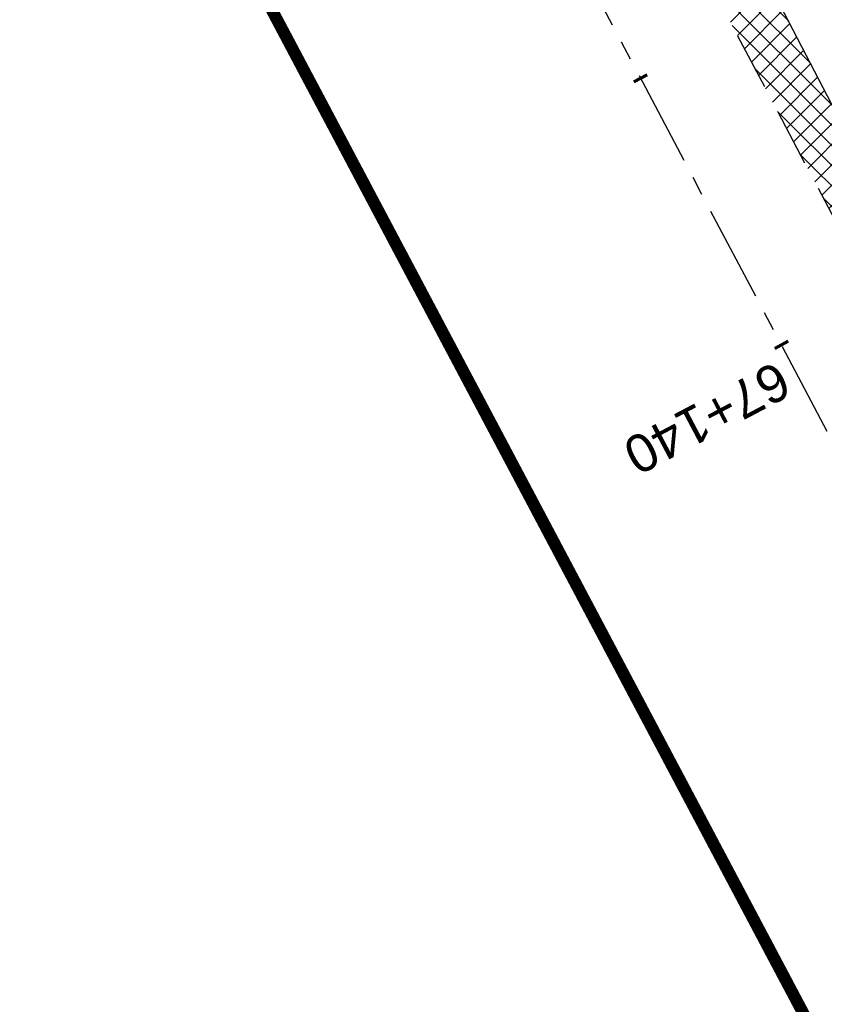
# Model space of a CAD drawing. Header units: metres. Extents: x 7529682 to 7533711, y 5721195 to 5727842.
# Tile 195 of 232: x 7529988 to 7530015, y 5727192 to 5727225. Entities that reach past the tile are written whole.
import ezdxf

# ---------------------------------------------------------------- set-up
doc = ezdxf.new("R2010")
doc.units = ezdxf.units.M
for name, pattern in [('817-dzialki-09-05-04$0$HIDDEN', [0.375, 0.25, -0.125]), ('ACAD_ISO05W100', [33, 24, -3, 0, -3, 0, -3]), ('CENTER', [50.800000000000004, 31.75, -6.35, 6.35, -6.35]), ('HIDDEN', [9.524999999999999, 6.35, -3.175])]:
    doc.linetypes.add(name, pattern=pattern)
for name, color, linetype in [('C-DROGI-SYTUACJA-ETYKIETY', 7, 'Continuous'), ('D-hatch-pobocza', 131, 'Continuous'), ('D-pobocza', 60, 'Continuous')]:
    doc.layers.add(name, color=color, linetype=linetype)
for name, color, linetype, lineweight in [('D-krawędzie', 3, 'Continuous', 30), ('D-oś', 10, 'CENTER', 30), ('D-pas-drogowy', 7, 'ACAD_ISO05W100', 50)]:
    doc.layers.add(name, color=color, linetype=linetype, lineweight=lineweight)
doc.layers.add('D-LR-etap-III', color=7, linetype='817-dzialki-09-05-04$0$HIDDEN', lineweight=50, true_color=0x00008f)
doc.styles.get("Standard").update_dxf_attribs({"font": 'arial.ttf'})

# ---------------------------------------------------------------- blocks, each defined once
blk = doc.blocks.new('AeccTickLine')
at = {"color": 0, "linetype": 'ByBlock', "lineweight": -2}
blk.add_line((0, 1), (-3.673819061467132e-16, -1), dxfattribs=at)

msp = doc.modelspace()

# ---------------------------------------------------------------- hatches: boundary and pattern name
at = {"layer": 'D-hatch-pobocza'}
h = msp.add_hatch(dxfattribs=at)
h.set_pattern_fill('ANSI37', color=256, scale=0.15, style=0)
h.set_pattern_definition([(45, (0, 0), (-0.3367596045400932, 0.3367596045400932), []), (135, (0, 0), (-0.3367596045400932, -0.3367596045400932), [])])
h.paths.add_polyline_path([(7530033.2, 5727187.89), (7530019.74, 5727212.96), (7530009.309999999, 5727233.03), (7529993.271317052, 5727263.708224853), (7529991.73786403, 5727262.451863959), (7530006.701701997, 5727234.141132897), (7530044.198460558, 5727163.133456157), (7530082.890091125, 5727090.20043586), (7530088.410620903, 5727079.7730674), (7530090.482093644, 5727079.127608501), (7530082.53, 5727094.32), (7530071.3, 5727115.82), (7530059.019999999, 5727138.69), (7530045.92, 5727163.31)])

# ---------------------------------------------------------------- linework, layer by layer
at = {"layer": 'D-krawędzie', "linetype": 'HIDDEN', "ltscale": 0.3}
msp.add_lwpolyline([(7529971.475882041, 5727300.786382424), (7530006.701701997, 5727234.141132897), (7530044.198460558, 5727163.133456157), (7530082.890091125, 5727090.20043586), (7530098.687472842, 5727060.36179238), (7530131.997785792, 5726997.210008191), (7530163.821737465, 5726937.096607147), (7530204.081352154, 5726861.012519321), (7530247.819962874, 5726778.438272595), (7530252.219999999, 5726770.26), (7530259.735272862, 5726756.89951491), (7530263.781713, 5726749.286762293), (7530270.196482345, 5726737.095956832), (7530272.433334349, 5726732.818899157), (7530276.00888925, 5726725.597700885), (7530279.7, 5726718.02), (7530284.501430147, 5726708.939695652), (7530291.375516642, 5726695.939652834), (7530296.045865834, 5726687.107244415), (7530304.46414878, 5726671.186868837), (7530316.603827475, 5726648.181421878)], dxfattribs=at)
at = {"layer": 'D-LR-etap-III', "ltscale": 10, "flags": 128}
msp.add_lwpolyline([(7531750.474471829, 5723895.103125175, 0.4, 0.4, 0), (7531750.505, 5723895.13, 0.4, 0.4, 0), (7531682.71, 5724022.92, 0.4, 0.4, 0), (7531619.177023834, 5724147.203692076, 0.4, 0.4, 0), (7531592.308960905, 5724198.48863389, 0.4, 0.4, 0), (7531553.263875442, 5724272.918564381, 0.4, 0.4, 0), (7531504.019999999, 5724366.79, 0.4, 0.4, 0), (7531482.09, 5724407.62, 0.4, 0.4, 0), (7531412.350402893, 5724541.182759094, 0.4, 0.4, 0), (7531388.463669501, 5724586.929768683, 0.4, 0.4, 0), (7531345.12, 5724669.94, 0.4, 0.4, 0), (7531127.66, 5725081.67, 0.4, 0.4, 0), (7531059.253139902, 5725211.040795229, 0.4, 0.4, 0), (7531008.007244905, 5725307.953830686, 0.4, 0.4, 0), (7530964.181635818, 5725390.835555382, 0.4, 0.4, 0), (7530914.557354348, 5725484.683561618, 0.4, 0.4, 0), (7530865.243241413, 5725577.493975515, 0.4, 0.4, 0), (7530840.085257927, 5725624.058651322, 0.4, 0.4, 0), (7530802.559525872, 5725694.924584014, 0.4, 0.4, 0), (7530755.54, 5725787.51, 0.4, 0.4, 0), (7530708.717810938, 5725876.303221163, 0.4, 0.4, 0), (7530695.12, 5725902.09, 0.4, 0.4, 0), (7530642.91397006, 5726001.07839487, 0.4, 0.4, 0), (7530634.934723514, 5726016.146615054, 0.4, 0.4, 0), (7530610.820000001, 5726061.929999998, 0.4, 0.4, 0), (7530610.820000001, 5726061.929999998, 0.4, 0.4, 0), (7530607.21, 5726063.51, 0.4, 0.4, 0), (7530597.42, 5726080.68, 0.4, 0.4, 0), (7530591.16, 5726088.44, 0.4, 0.4, 0), (7530581.28, 5726107.21, 0.4, 0.4, 0), (7530571.29, 5726130.56, 0.4, 0.4, 0), (7530549.554994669, 5726171.527317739, 0.4, 0.4, 0), (7530531.014309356, 5726206.473807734, 0.4, 0.4, 0), (7530516.461208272, 5726236.016618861, 0.4, 0.4, 0), (7530500.798929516, 5726266.141265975, 0.4, 0.4, 0), (7530491.349999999, 5726283.94, 0.4, 0.4, 0), (7530482.4, 5726303.41, 0.4, 0.4, 0), (7530482.4, 5726303.41, 0.4, 0.4, 0), (7530450.41, 5726357.28, 0.4, 0.4, 0), (7530397.759396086, 5726458.499907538, 0.4, 0.4, 0), (7530334.707815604, 5726583.664702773, 0.4, 0.4, 0), (7530303.939274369, 5726645.167943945, 0.4, 0.4, 0), (7530300.509779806, 5726651.777515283, 0.4, 0.4, 0), (7530289.213532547, 5726671.966724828, 0.4, 0.4, 0), (7530281.54, 5726685.57, 0.4, 0.4, 0), (7530261.37085633, 5726724.163374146, 0.4, 0.4, 0), (7530254.03, 5726738.21, 0.4, 0.4, 0), (7530197.219999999, 5726845.06, 0.4, 0.4, 0), (7530194.71, 5726849.15, 0.4, 0.4, 0), (7530195.92, 5726850.75, 0.4, 0.4, 0), (7530170.546669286, 5726892.961489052, 0.4, 0.4, 0), (7530143.174718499, 5726945.065838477, 0.4, 0.4, 0), (7530105.059999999, 5727018.32, 0.4, 0.4, 0), (7530100.059999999, 5727027.16, 0.4, 0.4, 0), (7530062.318670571, 5727099.625398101, 0.4, 0.4, 0), (7530015.378537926, 5727189.420463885, 0.4, 0.4, 0), (7529983.207960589, 5727250.206596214, 0.4, 0.4, 0), (7529953.284293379, 5727306.74720398, 0.4, 0.4, 0), (7529900.67053443, 5727406.15903814, 0.4, 0.4, 0), (7529890.630239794, 5727425.131178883, 0.4, 0.4, 0), (7529875.155383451, 5727454.426350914, 0.4, 0.4, 0), (7529857.560096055, 5727487.787346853, 0.4, 0.4, 0), (7529835.194401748, 5727530.19312405, 0.4, 0.4, 0), (7529811.740544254, 5727574.662079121, 0.4, 0.4, 0), (7529792.101859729, 5727611.922638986, 0.4, 0.4, 0), (7529768.066117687, 5727657.469613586, 0.4, 0.4, 0), (7529755.210566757, 5727682.131373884, 0.4, 0.4, 0), (7529753.309999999, 5727681.13, 0.4, 0.4, 0), (7529739.21, 5727707.77, 0.4, 0.4, 0), (7529735.394745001, 5727711.251990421, 0.4, 0.4, 0), (7529725.42, 5727730.2, 0.4, 0.4, 0), (7529723.55, 5727729.88, 0.4, 0.4, 0), (7529695.566668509, 5727782.932080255, 0.4, 0.4, 0), (7529717.67971874, 5727794.024357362, 0.4, 0.4, 0), (7529736.274870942, 5727758.647400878, 0.4, 0.4, 0), (7529736.274870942, 5727758.647400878, 0.4, 0.4, 0), (7529744.511003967, 5727750.406106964, 0.4, 0.4, 0), (7529744.511003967, 5727750.406106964, 0.4, 0.4, 0), (7529750.282568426, 5727738.549848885, 0.4, 0.4, 0), (7529777.108510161, 5727687.569424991, 0.4, 0.4, 0), (7529796.51537536, 5727651.329932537, 0.4, 0.4, 0), (7529814.937945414, 5727616.793170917, 0.4, 0.4, 0), (7529839.006722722, 5727572.303976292, 0.4, 0.4, 0), (7529860.617626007, 5727532.509108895, 0.4, 0.4, 0), (7529882.348967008, 5727491.504261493, 0.4, 0.4, 0), (7529904.865139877, 5727449.096370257, 0.4, 0.4, 0), (7529920.747384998, 5727418.884773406, 0.4, 0.4, 0), (7529946.676504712, 5727368.547487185, 0.4, 0.4, 0), (7529972.024701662, 5727320.573310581, 0.4, 0.4, 0), (7529987.740014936, 5727290.153392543, 0.4, 0.4, 0), (7529996.497385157, 5727273.661630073, 0.4, 0.4, 0), (7530017.541471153, 5727234.202689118, 0.4, 0.4, 0), (7530033.053657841, 5727204.864166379, 0.4, 0.4, 0), (7530051.622983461, 5727170.222745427, 0.4, 0.4, 0), (7530069.276612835, 5727137.015751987, 0.4, 0.4, 0), (7530089.385386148, 5727097.533639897, 0.4, 0.4, 0), (7530109.712512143, 5727060.746615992, 0.4, 0.4, 0), (7530136.769722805, 5727011.640131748, 0.4, 0.4, 0), (7530162.446686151, 5726962.743777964, 0.4, 0.4, 0), (7530187.674104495, 5726916.992101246, 0.4, 0.4, 0), (7530207.820739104, 5726879.335323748, 0.4, 0.4, 0), (7530230.625609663, 5726834.518686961, 0.4, 0.4, 0), (7530262.288093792, 5726776.61832811, 0.4, 0.4, 0), (7530277.509672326, 5726760.213143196, 0.4, 0.4, 0), (7530286.036865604, 5726744.106684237, 0.4, 0.4, 0), (7530288.097472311, 5726735.884066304, 0.4, 0.4, 0), (7530290.393870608, 5726725.046963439, 0.4, 0.4, 0), (7530296.17664807, 5726713.582980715, 0.4, 0.4, 0), (7530302.726195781, 5726701.18226779, 0.4, 0.4, 0), (7530325.685047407, 5726657.466383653, 0.4, 0.4, 0), (7530343.243978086, 5726623.648592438, 0.4, 0.4, 0), (7530360.229820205, 5726591.746871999, 0.4, 0.4, 0), (7530383.20855044, 5726548.059469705, 0.4, 0.4, 0), (7530406.017875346, 5726503.605514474, 0.4, 0.4, 0), (7530427.464919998, 5726462.620289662, 0.4, 0.4, 0), (7530447.9278544, 5726424.388014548, 0.4, 0.4, 0), (7530471.126878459, 5726379.920667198, 0.4, 0.4, 0), (7530490.501003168, 5726343.033350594, 0.4, 0.4, 0), (7530509.499458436, 5726306.733076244, 0.4, 0.4, 0), (7530529.890269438, 5726267.244072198, 0.4, 0.4, 0), (7530543.852446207, 5726238.990319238, 0.4, 0.4, 0), (7530554.808897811, 5726218.943990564, 0.4, 0.4, 0), (7530559.027108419, 5726212.223286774, 0.4, 0.4, 0), (7530563.060988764, 5726206.409670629, 0.4, 0.4, 0), (7530566.93354971, 5726200.463543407, 0.4, 0.4, 0), (7530569.771022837, 5726194.901501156, 0.4, 0.4, 0), (7530571.47319415, 5726191.282350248, 0.4, 0.4, 0), (7530572.839142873, 5726188.024533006, 0.4, 0.4, 0), (7530575.295071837, 5726182.034664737, 0.4, 0.4, 0), (7530579.736851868, 5726173.306070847, 0.4, 0.4, 0), (7530583.3, 5726167.41, 0.4, 0.4, 0), (7530593.4, 5726163.33, 0.4, 0.4, 0), (7530598.618375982, 5726155.264489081, 0.4, 0.4, 0), (7530608.258304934, 5726140.497132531, 0.4, 0.4, 0), (7530603.269999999, 5726136.83, 0.4, 0.4, 0), (7530606.53, 5726131.84, 0.4, 0.4, 0), (7530604.239057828, 5726124.21679044, 0.4, 0.4, 0), (7530605.847136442, 5726121.630127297, 0.4, 0.4, 0), (7530608.971611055, 5726116.164124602, 0.4, 0.4, 0), (7530618.114293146, 5726097.791111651, 0.4, 0.4, 0), (7530651.213125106, 5726034.959524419, 0.4, 0.4, 0), (7530670.243741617, 5725998.61095082, 0.4, 0.4, 0), (7530698.075474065, 5725945.952624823, 0.4, 0.4, 0), (7530716.505955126, 5725911.3051464, 0.4, 0.4, 0), (7530735.223454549, 5725875.667401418, 0.4, 0.4, 0), (7530752.504235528, 5725842.154920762, 0.4, 0.4, 0), (7530778.310652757, 5725793.501254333, 0.4, 0.4, 0), (7530797.499961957, 5725756.381811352, 0.4, 0.4, 0), (7530812.518974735, 5725728.28874362, 0.4, 0.4, 0), (7530820.039295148, 5725713.160404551, 0.4, 0.4, 0), (7530822.422446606, 5725710.193574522, 0.4, 0.4, 0), (7530833.154893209, 5725688.800634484, 0.4, 0.4, 0), (7530849.629354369, 5725656.158601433, 0.4, 0.4, 0), (7530867.98290276, 5725621.963939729, 0.4, 0.4, 0), (7530872.629809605, 5725612.88760475, 0.4, 0.4, 0), (7530880.354488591, 5725597.594500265, 0.4, 0.4, 0), (7530883.839446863, 5725593.389159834, 0.4, 0.4, 0), (7530891.782113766, 5725587.763349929, 0.4, 0.4, 0), (7530895.038670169, 5725584.280746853, 0.4, 0.4, 0), (7530897.033644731, 5725580.941110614, 0.4, 0.4, 0), (7530900.951646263, 5725579.945856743, 0.4, 0.4, 0), (7530904.80970798, 5725571.977328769, 0.4, 0.4, 0), (7530903.682362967, 5725568.566434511, 0.4, 0.4, 0), (7530908.900614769, 5725558.844845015, 0.4, 0.4, 0), (7530910.252030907, 5725545.671606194, 0.4, 0.4, 0), (7530912.872986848, 5725538.645543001, 0.4, 0.4, 0), (7530945.278171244, 5725478.464284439, 0.4, 0.4, 0), (7530959.692318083, 5725450.24628822, 0.4, 0.4, 0), (7531002.82670893, 5725368.192370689, 0.4, 0.4, 0), (7531044.703532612, 5725290.314293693, 0.4, 0.4, 0), (7531064.098839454, 5725253.212562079, 0.4, 0.4, 0), (7531083.010253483, 5725216.677517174, 0.4, 0.4, 0), (7531113.013137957, 5725158.465613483, 0.4, 0.4, 0), (7531137.364304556, 5725113.07076138, 0.4, 0.4, 0), (7531150.830830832, 5725086.711759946, 0.4, 0.4, 0), (7531159.745663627, 5725076.640848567, 0.4, 0.4, 0), (7531166.309999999, 5725074.58, 0.4, 0.4, 0), (7531172.29, 5725062.58, 0.4, 0.4, 0), (7531170.589828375, 5725055.605912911, 0.4, 0.4, 0), (7531173.732823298, 5725044.080706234, 0.4, 0.4, 0), (7531215.342008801, 5724964.859648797, 0.4, 0.4, 0), (7531238.054496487, 5724921.684649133, 0.4, 0.4, 0), (7531262.389821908, 5724875.282876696, 0.4, 0.4, 0), (7531295.587160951, 5724811.265731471, 0.4, 0.4, 0), (7531348.487908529, 5724712.362812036, 0.4, 0.4, 0), (7531363.740817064, 5724682.68394264, 0.4, 0.4, 0), (7531366.986905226, 5724675.865317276, 0.4, 0.4, 0), (7531382.541261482, 5724646.110625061, 0.4, 0.4, 0), (7531401.299165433, 5724610.874551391, 0.4, 0.4, 0), (7531428.964837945, 5724558.862274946, 0.4, 0.4, 0), (7531449.111202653, 5724520.397801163, 0.4, 0.4, 0), (7531477.292992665, 5724465.831467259, 0.4, 0.4, 0), (7531500.996290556, 5724421.112506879, 0.4, 0.4, 0), (7531512.121834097, 5724400.549045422, 0.4, 0.4, 0), (7531513.78163794, 5724396.757451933, 0.4, 0.4, 0), (7531526.32, 5724379.39, 0.4, 0.4, 0), (7531566.783642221, 5724302.73628205, 0.4, 0.4, 0), (7531578.579156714, 5724282.774819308, 0.4, 0.4, 0), (7531584.232619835, 5724273.111246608, 0.4, 0.4, 0), (7531590.109283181, 5724263.508189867, 0.4, 0.4, 0), (7531593.027899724, 5724258.771479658, 0.4, 0.4, 0), (7531595.711841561, 5724254.226824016, 0.4, 0.4, 0), (7531601.659976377, 5724243.898197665, 0.4, 0.4, 0), (7531606.097733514, 5724235.986407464, 0.4, 0.4, 0), (7531609.382207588, 5724230.799061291, 0.4, 0.4, 0), (7531611.580260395, 5724227.671180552, 0.4, 0.4, 0), (7531612.707802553, 5724225.86410867, 0.4, 0.4, 0), (7531618.665224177, 5724214.480919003, 0.4, 0.4, 0), (7531619.885522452, 5724212.333950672, 0.4, 0.4, 0), (7531620.931818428, 5724210.787064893, 0.4, 0.4, 0), (7531623.518605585, 5724207.111542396, 0.4, 0.4, 0), (7531626.143926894, 5724203.61306897, 0.4, 0.4, 0), (7531632.022984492, 5724196.485954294, 0.4, 0.4, 0), (7531653.949089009, 5724152.617641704, 0.4, 0.4, 0), (7531656.750690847, 5724143.103797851, 0.4, 0.4, 0), (7531659.61440691, 5724133.254504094, 0.4, 0.4, 0), (7531661.627147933, 5724128.646047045, 0.4, 0.4, 0.01093811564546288), (7531674.314987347, 5724101.43546424, 0.4, 0.4, 0), (7531685.137626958, 5724081.408252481, 0.4, 0.4, 0), (7531692.159945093, 5724066.277333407, 0.4, 0.4, 0), (7531699.662164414, 5724051.388120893, 0.4, 0.4, 0), (7531704.480624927, 5724040.808561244, 0.4, 0.4, 0), (7531704.480624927, 5724040.808561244, 0.4, 0.4, 0), (7531704.401251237, 5724037.368913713, 0.4, 0.4, 0), (7531720.383609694, 5724003.441317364, 0.4, 0.4, 0), (7531728.79890528, 5723986.206298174, 0.4, 0.4, 0), (7531733.237926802, 5723977.192631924, 0.4, 0.4, 0), (7531736.750027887, 5723969.505210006, 0.4, 0.4, 0), (7531737.336143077, 5723968.518916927, 0.4, 0.4, 0), (7531738.285051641, 5723967.699360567, 0.4, 0.4, 0), (7531742.180915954, 5723962.346428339, 0.4, 0.4, 0), (7531744.286141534, 5723958.615526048, 0.4, 0.4, 0), (7531755.393260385, 5723944.192617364, 0.4, 0.4, 0), (7531758.69, 5723936.76, 0.4, 0.4, 0), (7531780.08, 5723929.25, 0.4, 0.4, 0), (7531792.611989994, 5723906.337708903, 0.4, 0.4, 0), (7531792.611989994, 5723906.337708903, 0.4, 0.4, 0), (7531756.962094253, 5723883.055323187, 0.4, 0.4, 0), (7531750.46, 5723895.130000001, 0.4, 0.4, 0), (7531750.46, 5723895.130000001, 0, 0, 0)], format="xyseb", dxfattribs=at)
at = {"layer": 'D-oś', "ltscale": 0.1}
msp.add_lwpolyline([(7530313.508365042, 5726646.547986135), (7530301.370075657, 5726669.550802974), (7530292.95179271, 5726685.471178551), (7530288.281443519, 5726694.303586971), (7530281.407357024, 5726707.303629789), (7530276.578826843, 5726716.435184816), (7530272.867295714, 5726724.054807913), (7530269.313944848, 5726731.231162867), (7530267.097066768, 5726735.470028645), (7530260.687746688, 5726747.650478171), (7530256.664309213, 5726755.219954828), (7530249.153360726, 5726768.572752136), (7530244.732367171, 5726776.789976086), (7530200.987754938, 5726859.375553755), (7530160.728462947, 5726935.45903188), (7530128.903273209, 5726995.57477155), (7530095.592978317, 5727058.726521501), (7530079.798237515, 5727088.5601794), (7530041.105041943, 5727161.496149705), (7530003.607351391, 5727232.505591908), (7529968.380651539, 5727299.152506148)], dxfattribs=at)
at = {"layer": 'D-pas-drogowy', "ltscale": 0.2, "flags": 128}
msp.add_lwpolyline([(7531633.018560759, 5724182.834272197, 0.4, 0.4, 0), (7531617.558899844, 5724211.608162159, 0.4, 0.4, 0), (7531566.783642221, 5724302.73628205, 0.4, 0.4, 0), (7531538.419082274, 5724356.469679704, 0.4, 0.4, 0), (7531526.32, 5724379.39, 0.4, 0.4, 0), (7531516.102085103, 5724393.607319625, 0.4, 0.4, 0.001485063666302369), (7531513.78037409, 5724396.837773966, 0.4, 0.4, 0), (7531501.87, 5724413.41, 0.4, 0.4, 0), (7531474.926107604, 5724464.507896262, 0.4, 0.4, 0), (7531446.200436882, 5724518.992313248, 0.4, 0.4, 0), (7531424.962185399, 5724559.262257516, 0.4, 0.4, 0), (7531398.444460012, 5724609.565801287, 0.4, 0.4, 0), (7531379.647455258, 5724645.216004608, 0.4, 0.4, 0), (7531365.23, 5724672.56, 0.4, 0.4, 0), (7531341.305752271, 5724717.915356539, 0.4, 0.4, 0), (7531312.899996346, 5724771.788898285, 0.4, 0.4, 0), (7531292.590923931, 5724810.306502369, 0.4, 0.4, 0), (7531259.391619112, 5724873.271351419, 0.4, 0.4, 0), (7531233.740401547, 5724921.922582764, 0.4, 0.4, 0), (7531203.072738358, 5724980.092044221, 0.4, 0.4, 0), (7531173.471398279, 5725036.225177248, 0.4, 0.4, 0), (7531168.269999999, 5725046.09, 0.4, 0.4, 0), (7531172.29, 5725062.58, 0.4, 0.4, 0), (7531166.309999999, 5725074.58, 0.4, 0.4, 0), (7531150.32, 5725079.6, 0.4, 0.4, 0), (7531141.5, 5725096.43, 0.4, 0.4, 0), (7531109.311735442, 5725157.814415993, 0.4, 0.4, 0), (7531086.641300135, 5725201.047918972, 0.4, 0.4, 0), (7531059.198258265, 5725253.383662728, 0.4, 0.4, 0), (7531028.206828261, 5725312.48946212, 0.4, 0.4, 0), (7530999.104694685, 5725367.990143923, 0.4, 0.4, 0), (7530956.247527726, 5725449.724815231, 0.4, 0.4, 0), (7530924.397774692, 5725510.463768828, 0.4, 0.4, 0), (7530897.509999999, 5725561.74, 0.4, 0.4, 0), (7530894.46, 5725566.14, 0.4, 0.4, 0), (7530892.16, 5725570.49, 0.4, 0.4, 0), (7530869.362688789, 5725613.307018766, 0.4, 0.4, 0), (7530861.693971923, 5725627.704613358, 0.4, 0.4, 0), (7530852.74, 5725644.52, 0.4, 0.4, 0), (7530831.509999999, 5725684.2, 0.4, 0.4, 0), (7530811.13, 5725722.52, 0.4, 0.4, 0), (7530792.3476413, 5725757.940652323, 0.4, 0.4, 0), (7530768.03, 5725803.8, 0.4, 0.4, 0), (7530748.768542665, 5725840.178507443, 0.4, 0.4, 0), (7530727.7, 5725879.97, 0.4, 0.4, 0), (7530712.0981582, 5725909.54523909, 0.4, 0.4, 0), (7530693.644105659, 5725944.645156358, 0.4, 0.4, 0), (7530665.702224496, 5725997.538976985, 0.4, 0.4, 0), (7530641.759999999, 5726042.88, 0.4, 0.4, 0), (7530616.5, 5726091.48, 0.4, 0.4, 0), (7530604.628439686, 5726114.319880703, 0.4, 0.4, -0.007762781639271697), (7530602.5, 5726118.43, 0.4, 0.4, 0), (7530603.992037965, 5726123.394821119, 0.4, 0.4, 0), (7530606.53, 5726131.84, 0.4, 0.4, 0), (7530603.269999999, 5726136.83, 0.4, 0.4, 0), (7530593.775620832, 5726151.368713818, 0.4, 0.4, 0), (7530590.202637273, 5726156.84001263, 0.4, 0.4, 0), (7530583.3, 5726167.41, 0.4, 0.4, 0), (7530580.578343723, 5726170.427567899, 0.4, 0.4, 0), (7530575.849999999, 5726175.67, 0.4, 0.4, 0), (7530569.009999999, 5726186.66, 0.4, 0.4, 0), (7530562.555322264, 5726199.189409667, 0.4, 0.4, 0), (7530555.67, 5726211.39, 0.4, 0.4, 0), (7530548.29, 5726224.23, 0.4, 0.4, 0), (7530540.58, 5726237.71, 0.4, 0.4, 0), (7530532.679999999, 5726252.65, 0.4, 0.4, 0), (7530524.059999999, 5726269.35, 0.4, 0.4, 0), (7530502.82, 5726309.91, 0.4, 0.4, 0), (7530488.83, 5726336.63, 0.4, 0.4, 0), (7530466.03, 5726380.16, 0.4, 0.4, 0), (7530438.469999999, 5726432.77, 0.4, 0.4, 0), (7530424.53, 5726459.09, 0.4, 0.4, 0), (7530401.63, 5726502.97, 0.4, 0.4, 0), (7530383.38, 5726538.06, 0.4, 0.4, 0), (7530353.969999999, 5726593.52, 0.4, 0.4, 0), (7530338.469999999, 5726622.74, 0.4, 0.4, 0), (7530322.009999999, 5726653.88, 0.4, 0.4, 0), (7530297.54, 5726700.33, 0.4, 0.4, 0), (7530287.38, 5726719.6, 0.4, 0.4, 0), (7530285.94993921, 5726722.315508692, 0.4, 0.4, 0), (7530280.259999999, 5726733.12, 0.4, 0.4, 0), (7530266.73, 5726758.74, 0.4, 0.4, 0), (7530260.42, 5726770.47, 0.4, 0.4, 0), (7530253.25, 5726783.82, 0.4, 0.4, 0), (7530244.95, 5726799.33, 0.4, 0.4, 0), (7530239.389999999, 5726808.49, 0.4, 0.4, 0), (7530238.29, 5726807.9, 0.4, 0.4, 0), (7530218.11, 5726850.67, 0.4, 0.4, 0), (7530175.906646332, 5726928.168028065, 0.4, 0.4, 0), (7530096.679999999, 5727076.15, 0.4, 0.4, 0), (7530094.679999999, 5727079.89, 0.4, 0.4, 0), (7530064.59693469, 5727135.522637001, 0.4, 0.4, 0), (7530046.730970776, 5727168.8921561, 0.4, 0.4, 0), (7530025.803045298, 5727208.461374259, 0.4, 0.4, 0), (7530012.846501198, 5727232.979315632, 0.4, 0.4, 0), (7529994.15, 5727268.45, 0.4, 0.4, 0), (7529981.670868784, 5727291.93018666, 0.4, 0.4, 0), (7529949.889999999, 5727351.73, 0.4, 0.4, 0), (7529924.75, 5727399.03, 0.4, 0.4, 0), (7529915.515824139, 5727417.099754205, 0.4, 0.4, 0), (7529885.83, 5727475.19, 0.4, 0.4, 0), (7529862.559999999, 5727519.97, 0.4, 0.4, 0), (7529852.984923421, 5727538.191086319, 0.4, 0.4, 0), (7529836.513084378, 5727569.51130111, 0.4, 0.4, 0), (7529815.36890814, 5727609.140983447, 0.4, 0.4, 0), (7529792.795203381, 5727651.247499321, 0.4, 0.4, 0), (7529774.199114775, 5727685.858348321, 0.4, 0.4, 0), (7529746.966026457, 5727736.059440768, 0.4, 0.4, 0), (7529733.92, 5727757.62, 0.4, 0.4, 0), (7529708.607472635, 5727806.388536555, 0.4, 0.4, 0), (7529688.491967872, 5727796.344621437, 0.4, 0.4, 0), (7529723.55, 5727729.88, 0.4, 0.4, 0), (7529725.42, 5727730.2, 0.4, 0.4, 0), (7529735.38, 5727711.28, 0.4, 0.4, 0), (7529739.21, 5727707.77, 0.4, 0.4, 0), (7529753.309999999, 5727681.13, 0.4, 0.4, 0), (7529755.178396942, 5727682.114424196, 0.4, 0.4, 0), (7529792.101859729, 5727611.922638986, 0.4, 0.4, 0), (7529811.740544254, 5727574.662079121, 0.4, 0.4, 0), (7529835.194401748, 5727530.19312405, 0.4, 0.4, 0), (7529857.560096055, 5727487.787346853, 0.4, 0.4, 0), (7529875.155383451, 5727454.426350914, 0.4, 0.4, 0), (7529890.630239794, 5727425.131178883, 0.4, 0.4, 0), (7529900.67053443, 5727406.15903814, 0.4, 0.4, 0), (7529953.284293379, 5727306.74720398, 0.4, 0.4, 0), (7529983.207960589, 5727250.206596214, 0.4, 0.4, 0), (7530015.378537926, 5727189.420463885, 0.4, 0.4, 0), (7530062.318670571, 5727099.625398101, 0.4, 0.4, 0), (7530100.059999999, 5727027.16, 0.4, 0.4, 0), (7530105.059999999, 5727018.32, 0.4, 0.4, 0), (7530143.174718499, 5726945.065838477, 0.4, 0.4, 0), (7530170.546669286, 5726892.961489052, 0.4, 0.4, 0), (7530195.92, 5726850.75, 0.4, 0.4, 0), (7530194.71, 5726849.15, 0.4, 0.4, 0), (7530197.219999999, 5726845.06, 0.4, 0.4, 0), (7530254.03, 5726738.21, 0.4, 0.4, 0), (7530261.37085633, 5726724.163374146, 0.4, 0.4, 0), (7530281.54, 5726685.57, 0.4, 0.4, 0), (7530289.213532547, 5726671.966724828, 0.4, 0.4, 0), (7530300.509779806, 5726651.777515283, 0.4, 0.4, 0), (7530303.939274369, 5726645.167943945, 0.4, 0.4, 0), (7530334.707815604, 5726583.664702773, 0.4, 0.4, 0), (7530397.759396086, 5726458.499907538, 0.4, 0.4, 0), (7530450.41, 5726357.28, 0.4, 0.4, 0), (7530482.4, 5726303.41, 0.4, 0.4, 0), (7530483.687990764, 5726301.003383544, 0.4, 0.4, 0), (7530491.349999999, 5726283.94, 0.4, 0.4, 0), (7530512.67, 5726243.78, 0.4, 0.4, 0), (7530529.429999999, 5726209.46, 0.4, 0.4, 0), (7530571.29, 5726130.56, 0.4, 0.4, 0), (7530581.28, 5726107.21, 0.4, 0.4, 0), (7530591.16, 5726088.44, 0.4, 0.4, 0), (7530597.42, 5726080.68, 0.4, 0.4, 0), (7530607.21, 5726063.51, 0.4, 0.4, 0), (7530610.820000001, 5726061.929999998, 0.4, 0.4, 0), (7530634.934723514, 5726016.146615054, 0.4, 0.4, 0), (7530642.91397006, 5726001.07839487, 0.4, 0.4, 0), (7530695.12, 5725902.09, 0.4, 0.4, 0), (7530708.717810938, 5725876.303221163, 0.4, 0.4, 0), (7530755.54, 5725787.51, 0.4, 0.4, 0), (7530802.559525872, 5725694.924584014, 0.4, 0.4, 0), (7530840.085257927, 5725624.058651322, 0.4, 0.4, 0), (7530865.243241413, 5725577.493975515, 0.4, 0.4, 0), (7530914.557354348, 5725484.683561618, 0.4, 0.4, 0), (7530964.181635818, 5725390.835555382, 0.4, 0.4, 0), (7531008.007244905, 5725307.953830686, 0.4, 0.4, 0), (7531059.253139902, 5725211.040795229, 0.4, 0.4, 0), (7531127.66, 5725081.67, 0.4, 0.4, 0), (7531345.12, 5724669.94, 0.4, 0.4, 0), (7531388.463669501, 5724586.929768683, 0.4, 0.4, 0), (7531412.350402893, 5724541.182759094, 0.4, 0.4, 0), (7531482.09, 5724407.62, 0.4, 0.4, 0), (7531504.019999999, 5724366.79, 0.4, 0.4, 0), (7531519.374444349, 5724337.520497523, 0.4, 0.4, 0), (7531563.748815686, 5724252.931583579, 0.4, 0.4, 0), (7531602.175111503, 5724179.681224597, 0.4, 0.4, 0), (7531619.177023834, 5724147.203692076, 0.4, 0.4, 0), (7531625.038493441, 5724135.63500206, 0.4, 0.4, 0), (7531656.796442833, 5724073.31633882, 0.4, 0.4, 0), (7531675.12, 5724037.36, 0.4, 0.4, 0), (7531682.71, 5724022.92, 0.4, 0.4, 0), (7531705.565196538, 5723979.810545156, 0.4, 0.4, 0), (7531736.605941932, 5723921.261514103, 0.4, 0.4, 0), (7531750.46, 5723895.130000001, 0.4, 0.4, 0), (7531740.769999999, 5723886.56, 0.4, 0.4, 0), (7531732.86, 5723885, 0.4, 0.4, 0), (7531722.179999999, 5723887.77, 0.4, 0.4, 0), (7531729.87, 5723862.17, 0.4, 0.4, 0), (7531742.92, 5723861.93, 0.4, 0.4, 0), (7531763.71, 5723859.52, 0.4, 0.4, 0), (7531768.42, 5723854.12, 0.4, 0.4, 0), (7531787.42, 5723817.97, 0.4, 0.4, 0), (7531795.57, 5723809.82, 0.4, 0.4, 0), (7531816.346897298, 5723819.850397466, 0.4, 0.4, 0), (7531816.346897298, 5723819.850397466, 0.4, 0.4, 0), (7531805.059999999, 5723843.23, 0.4, 0.4, 0), (7531803.61, 5723886.23, 0.4, 0.4, 0), (7531803.61, 5723886.23, 0.4, 0.4, 0), (7531780.08, 5723929.25, 0.4, 0.4, 0), (7531758.69, 5723936.76, 0.4, 0.4, 0), (7531749.3590272, 5723946.412126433, 0.4, 0.4, 0), (7531742.71, 5723953.29, 0.4, 0.4, 0), (7531735.177368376, 5723967.877529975, 0.4, 0.4, 0), (7531722.37, 5723992.68, 0.4, 0.4, 0), (7531705.041669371, 5724030.885563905, 0.4, 0.4, 0), (7531699.469999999, 5724043.17, 0.4, 0.4, 0), (7531692.69, 5724058.11, 0.4, 0.4, 0), (7531679.672010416, 5724084.016803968, 0.4, 0.4, 0), (7531674.55, 5724094.21, 0.4, 0.4, 0), (7531666.633166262, 5724114.002855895, 0.4, 0.4, 0), (7531649, 5724153.82, 0.4, 0.4, 0), (7531641.49, 5724149.34, 0.4, 0.4, 0), (7531626.04, 5724179.34, 0.4, 0.4, 0), (7531633.03, 5724182.84, 0, 0, 0)], format="xyseb", dxfattribs=at)
at = {"layer": 'D-pobocza'}
msp.add_lwpolyline([(7530090.482093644, 5727079.127608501), (7530082.53, 5727094.32), (7530071.3, 5727115.82), (7530059.019999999, 5727138.69), (7530045.92, 5727163.31), (7530033.2, 5727187.89), (7530019.74, 5727212.96), (7530009.309999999, 5727233.03), (7529993.271317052, 5727263.708224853)], dxfattribs=at)

# ---------------------------------------------------------------- block references
at = {"layer": 'C-DROGI-SYTUACJA-ETYKIETY', "color": 2, "linetype": 'Continuous', "lineweight": 60, "xscale": 0.2499999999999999, "yscale": 0.2499999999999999, "zscale": 0.2499999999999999, "rotation": 297.8370226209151}
for p in [(7530008.823837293, 5727222.627123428), (7530013.493418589, 5727213.784329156)]:
    msp.add_blockref('AeccTickLine', p, dxfattribs=at)

# ---------------------------------------------------------------- texts
at = {"layer": 'C-DROGI-SYTUACJA-ETYKIETY', "color": 2}
msp.add_text('67+140', height=1.25, rotation=207.8370226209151, dxfattribs=at).set_placement((7530013.336923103, 5727213.277615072))

doc.saveas('drawing.dxf')
